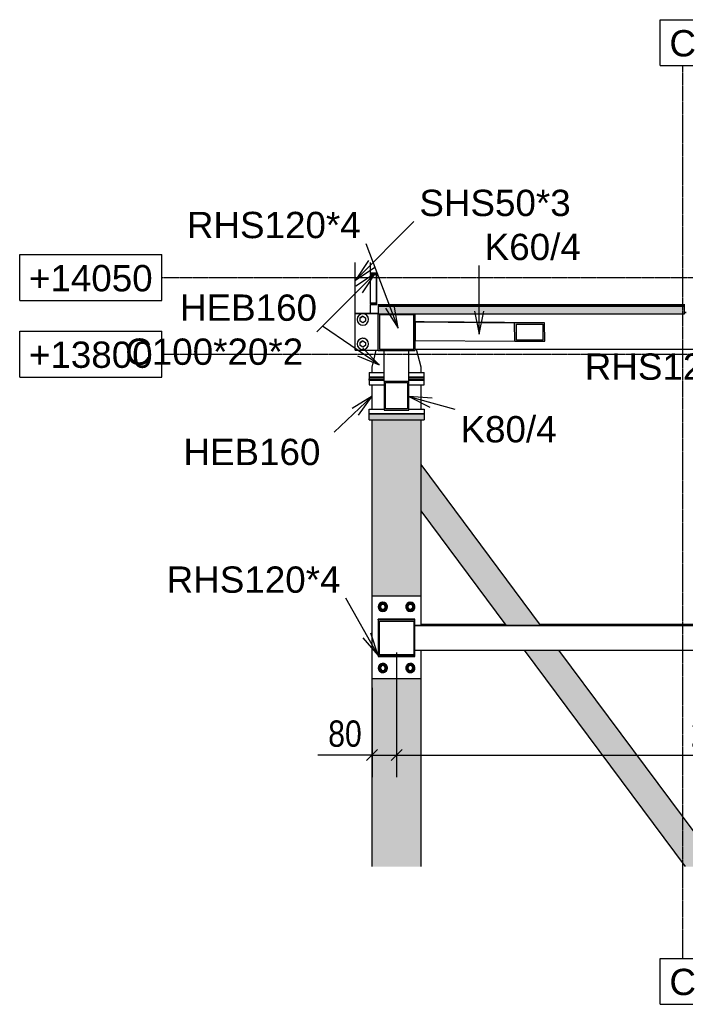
# Model space of a CAD drawing. Header units: millimetres. Extents: x -32861 to 254386, y 0 to 15445.
# Tile 66 of 67: x 249937 to 252110, y 174 to 3390. Entities that reach past the tile are written whole.
import ezdxf

# ---------------------------------------------------------------- set-up
doc = ezdxf.new("R2010")
doc.units = ezdxf.units.MM
doc.linetypes.add('DXK_LINE_DOT3', pattern=[5.9187, 2.979, -0.9799, 0.9799, -0.9799])
doc.styles.add('Arial', font='ARIAL.TTF', dxfattribs={"height": 0.2})
doc.styles.add('Arial Narrow', font='ARIALN.TTF', dxfattribs={"height": 0.2})

# ---------------------------------------------------------------- blocks, each defined once
blk = doc.blocks.new('Bolt-33146 - 32942')
at = {"color": 7}
for p, q in [((251108.5, 2082.7), (251108.5, 2082.7)), ((251108.5, 2082.7), (251108.5, 2082.7)), ((251126.5, 2082.7), (251126.5, 2082.7)), ((251126.5, 2082.7), (251126.5, 2082.7)), ((251208.5, 2082.7), (251208.5, 2082.7)), ((251208.5, 2082.7), (251208.5, 2082.7)), ((251226.5, 2082.7), (251226.5, 2082.7)), ((251226.5, 2082.7), (251226.5, 2082.7))]:
    blk.add_line(p, q, dxfattribs=at)
blk = doc.blocks.new('Part-33080 - 32942')
h = blk.add_hatch(color=6)
h.paths.add_polyline_path([(251207.5, 2209.4), (251127.5, 2209.4), (251127.5, 2114.5), (251207.5, 2114.5)])
h.paths.add_polyline_path([(251131.5, 2119.2), (251131.5, 2204.6), (251203.5, 2204.6), (251203.5, 2119.2)])
at = {"color": 7}
for p, q in [((251127.5, 2209.4), (251127.5, 2309.5)), ((251207.5, 2209.4), (251207.5, 2309.5)), ((251127.5, 2209.4), (251207.5, 2209.4)), ((251127.5, 2209.4), (251127.5, 2114.5)), ((251131.5, 2119.2), (251131.5, 2204.6)), ((251131.5, 2204.6), (251203.5, 2204.6)), ((251203.5, 2204.6), (251203.5, 2119.2)), ((251207.5, 2114.5), (251207.5, 2209.4)), ((251127.5, 2114.5), (251207.5, 2114.5)), ((251203.5, 2119.2), (251131.5, 2119.2))]:
    blk.add_line(p, q, dxfattribs=at)
blk = doc.blocks.new('Bolt-32967 - 32942')
at = {"color": 7}
for p, q in [((251108, 2082.7), (251108, 2082.7)), ((251108, 2082.7), (251108, 2082.7)), ((251109.5, 2082.7), (251109.5, 2082.7)), ((251125.5, 2082.7), (251125.5, 2082.7)), ((251127, 2082.7), (251127, 2082.7)), ((251127, 2082.7), (251127, 2082.7)), ((251208, 2082.7), (251208, 2082.7)), ((251208, 2082.7), (251208, 2082.7)), ((251209.5, 2082.7), (251209.5, 2082.7)), ((251225.5, 2082.7), (251225.5, 2082.7)), ((251227, 2082.7), (251227, 2082.7)), ((251227, 2082.7), (251227, 2082.7))]:
    blk.add_line(p, q, dxfattribs=at)
blk = doc.blocks.new('Part-32968 - 32942')
at = {"color": 7}
for p, q in [((251077.5, 2217), (251127.5, 2217)), ((251077.5, 2212), (251077.5, 2217)), ((251207.5, 2217), (251257.5, 2217)), ((251257.5, 2212), (251257.5, 2217))]:
    blk.add_line(p, q, dxfattribs=at)
blk = doc.blocks.new('Part-32969 - 32942')
at = {"color": 7}
for p, q in [((251077.5, 2222), (251127.5, 2222)), ((251077.5, 2222), (251077.5, 2217)), ((251207.5, 2222), (251257.5, 2222)), ((251257.5, 2217), (251257.5, 2222)), ((251077.5, 2217), (251127.5, 2217)), ((251207.5, 2217), (251257.5, 2217))]:
    blk.add_line(p, q, dxfattribs=at)
blk = doc.blocks.new('Bolt-32970 - 32942')
at = {"color": 7}
for p, q in [((251109.5, 2222), (251109.5, 2223)), ((251109.5, 2222), (251109.5, 2223)), ((251125.5, 2222), (251125.5, 2223)), ((251125.5, 2222), (251125.5, 2223)), ((251209.5, 2222), (251209.5, 2223)), ((251209.5, 2222), (251209.5, 2223)), ((251225.5, 2222), (251225.5, 2223)), ((251225.5, 2222), (251225.5, 2223))]:
    blk.add_line(p, q, dxfattribs=at)
blk = doc.blocks.new('Part-32973 - 32942')
at = {"color": 7}
for p, q in [((251077.5, 2238), (251127.5, 2238)), ((251077.5, 2238), (251077.5, 2223)), ((251077.5, 2223), (251127.5, 2223)), ((251207.5, 2238), (251257.5, 2238)), ((251207.5, 2223), (251257.5, 2223)), ((251257.5, 2223), (251257.5, 2238))]:
    blk.add_line(p, q, dxfattribs=at)
blk = doc.blocks.new('Part-32976 - 32942')
at = {"color": 7}
for p, q in [((251077.5, 2212), (251127.5, 2212)), ((251077.5, 2212), (251077.5, 2197)), ((251077.5, 2197), (251127.5, 2197)), ((251207.5, 2212), (251257.5, 2212)), ((251207.5, 2197), (251257.5, 2197)), ((251257.5, 2197), (251257.5, 2212))]:
    blk.add_line(p, q, dxfattribs=at)
blk = doc.blocks.new('Part-32983 - 32942')
at = {"color": 7}
for p, q in [((251087.5, 2117.7), (251087.5, 2197)), ((251247.5, 2117.7), (251247.5, 2197))]:
    blk.add_line(p, q, dxfattribs=at)
blk = doc.blocks.new('Part-32986 - 32942')
at = {"color": 7}
for p, q in [((251077.5, 2117.7), (251127.5, 2117.7)), ((251077.5, 2102.7), (251077.5, 2117.7)), ((251257.5, 2102.7), (251077.5, 2102.7)), ((251207.5, 2117.7), (251257.5, 2117.7)), ((251257.5, 2117.7), (251257.5, 2102.7))]:
    blk.add_line(p, q, dxfattribs=at)
blk = doc.blocks.new('Bolt-32999 - 32942')
at = {"color": 7}
for p, q in [((251122.5, 1486), (251110.5, 1479.1)), ((251134.5, 1479.1), (251122.5, 1486)), ((251212.5, 1486), (251200.5, 1479.1)), ((251224.5, 1479.1), (251212.5, 1486)), ((251110.5, 1479.1), (251110.5, 1465.3)), ((251110.5, 1465.3), (251122.5, 1458.3)), ((251122.5, 1458.3), (251134.5, 1465.3)), ((251134.5, 1465.3), (251134.5, 1479.1)), ((251200.5, 1479.1), (251200.5, 1465.3)), ((251200.5, 1465.3), (251212.5, 1458.3)), ((251212.5, 1458.3), (251224.5, 1465.3)), ((251224.5, 1465.3), (251224.5, 1479.1)), ((251122.5, 1286), (251110.5, 1279.1)), ((251110.5, 1279.1), (251110.5, 1265.3)), ((251110.5, 1265.3), (251122.5, 1258.3)), ((251134.5, 1279.1), (251122.5, 1286)), ((251122.5, 1258.3), (251134.5, 1265.3)), ((251134.5, 1265.3), (251134.5, 1279.1)), ((251212.5, 1286), (251200.5, 1279.1)), ((251200.5, 1279.1), (251200.5, 1265.3)), ((251200.5, 1265.3), (251212.5, 1258.3)), ((251224.5, 1279.1), (251212.5, 1286)), ((251212.5, 1258.3), (251224.5, 1265.3)), ((251224.5, 1265.3), (251224.5, 1279.1))]:
    blk.add_line(p, q, dxfattribs=at)
for centre, radius, start, end in [((251122.5, 1472.2), 15, 90, 270), ((251122.5, 1472.2), 15, 120, 300), ((251122.5, 1472.2), 9.5, 360, 180), ((251122.5, 1472.2), 15, 300, 120), ((251122.5, 1472.2), 8, 300, 120), ((251122.5, 1472.2), 15, 270, 90), ((251212.5, 1472.2), 15, 90, 270), ((251212.5, 1472.2), 15, 120, 300), ((251212.5, 1472.2), 9.5, 360, 180), ((251212.5, 1472.2), 15, 300, 120), ((251212.5, 1472.2), 8, 300, 120), ((251212.5, 1472.2), 15, 270, 90), ((251122.5, 1472.2), 9.5, 180, 360), ((251122.5, 1472.2), 8, 120, 300), ((251212.5, 1472.2), 9.5, 180, 360), ((251212.5, 1472.2), 8, 120, 300), ((251122.5, 1272.2), 15, 90, 270), ((251122.5, 1272.2), 15, 300, 120), ((251122.5, 1272.2), 15, 270, 90), ((251212.5, 1272.2), 15, 90, 270), ((251212.5, 1272.2), 15, 300, 120), ((251212.5, 1272.2), 15, 270, 90), ((251122.5, 1272.2), 15, 120, 300), ((251122.5, 1272.2), 9.5, 360, 180), ((251122.5, 1272.2), 9.5, 180, 360), ((251122.5, 1272.2), 8, 120, 300), ((251122.5, 1272.2), 8, 300, 120), ((251212.5, 1272.2), 15, 120, 300), ((251212.5, 1272.2), 9.5, 360, 180), ((251212.5, 1272.2), 9.5, 180, 360), ((251212.5, 1272.2), 8, 120, 300), ((251212.5, 1272.2), 8, 300, 120)]:
    blk.add_arc(centre, radius, start, end, dxfattribs=at)
blk = doc.blocks.new('Part-33009 - 32942')
at = {"color": 7}
for p, q in [((251247.5, 1507.2), (251087.5, 1507.2)), ((251087.5, 1237.2), (251087.5, 1507.2)), ((251247.5, 1411.9), (251247.5, 1507.2)), ((251247.5, 1237.2), (251247.5, 1330.9)), ((251247.5, 1237.2), (251087.5, 1237.2))]:
    blk.add_line(p, q, dxfattribs=at)
blk = doc.blocks.new('Part-33024 - 32942')
at = {"color": 7}
for p, q in [((251107.5, 2461), (251107.5, 2458.7)), ((251107.5, 2458.7), (252107.5, 2458.7)), ((252107.5, 2458.7), (252107.5, 2461))]:
    blk.add_line(p, q, dxfattribs=at)
blk = doc.blocks.new('Part-33029 - 32942')
blk.add_hatch(color=6).paths.add_polyline_path([(251107.5, 2454.5), (251107.5, 2429.5), (252107.5, 2429.5), (252107.5, 2454.5)])
at = {"color": 7}
for p, q in [((252107.5, 2458.7), (251107.5, 2458.7)), ((251107.5, 2458.7), (251107.5, 2454.5)), ((251107.5, 2454.5), (251107.5, 2429.5)), ((251107.5, 2454.5), (252107.5, 2454.5)), ((252107.5, 2454.5), (252107.5, 2458.7)), ((252107.5, 2429.5), (252107.5, 2454.5)), ((251107.5, 2429.5), (252107.5, 2429.5))]:
    blk.add_line(p, q, dxfattribs=at)
blk = doc.blocks.new('Part-33136 - 32942')
for points in [[(251637.2, 1411.9), (251247.5, 1936.5), (251247.5, 1785.5), (251525, 1411.9)], [(251585.2, 1330.9), (252110.5, 623.7), (252222.6, 623.7), (251697.3, 1330.9)]]:
    blk.add_hatch(color=96).paths.add_polyline_path(points)
at = {"color": 96}
for p, q in [((251637.2, 1411.9), (251247.5, 1936.5)), ((251525, 1411.9), (251247.5, 1785.5)), ((252110.5, 623.7), (251585.2, 1330.9)), ((252222.6, 623.7), (251697.3, 1330.9))]:
    blk.add_line(p, q, dxfattribs=at)
blk = doc.blocks.new('Part-33149 - 32942')
blk.add_hatch(color=96).paths.add_polyline_path([(251257.5, 2102.7), (251077.5, 2102.7), (251077.5, 2082.4), (251087.5, 2082.4), (251087.5, 2082.7), (251247.5, 2082.7), (251247.5, 2082.4), (251257.5, 2082.4)])
at = {"color": 96}
for p, q in [((251077.5, 2102.7), (251257.5, 2102.7)), ((251077.5, 2082.4), (251077.5, 2102.7)), ((251257.5, 2102.7), (251257.5, 2082.4)), ((251077.5, 2082.7), (251077.5, 2082.4)), ((251077.5, 2082.7), (251257.5, 2082.7)), ((251077.5, 2082.4), (251087.5, 2082.4)), ((251247.5, 2082.4), (251257.5, 2082.4))]:
    blk.add_line(p, q, dxfattribs=at)
blk = doc.blocks.new('Part-33157 - 32942')
h = blk.add_hatch(color=6)
h.paths.add_polyline_path([(251227.5, 2429.5), (251107.5, 2429.5), (251107.5, 2309.5), (251227.5, 2309.5)])
h.paths.add_polyline_path([(251111.5, 2313.5), (251111.5, 2425.5), (251223.5, 2425.5), (251223.5, 2313.5)])
at = {"color": 7}
for p, q in [((251107.5, 2429.5), (251227.5, 2429.5)), ((251107.5, 2309.5), (251107.5, 2429.5)), ((251223.5, 2425.5), (251111.5, 2425.5)), ((251111.5, 2425.5), (251111.5, 2313.5)), ((251223.5, 2313.5), (251223.5, 2425.5)), ((251227.5, 2429.5), (251227.5, 2309.5)), ((251107.5, 2309.5), (251227.5, 2309.5)), ((251111.5, 2313.5), (251223.5, 2313.5))]:
    blk.add_line(p, q, dxfattribs=at)
blk = doc.blocks.new('Part-33162 - 32942')
at = {"color": 7}
for p, q in [((251227.5, 1411.9), (253247.5, 1411.9)), ((251227.5, 1410.8), (253247.5, 1410.8)), ((251227.5, 1330.9), (253247.5, 1330.9))]:
    blk.add_line(p, q, dxfattribs=at)
blk = doc.blocks.new('Part-33165 - 32942')
at = {"color": 7}
for p, q in [((251247.5, 1415.2), (251522.6, 1415.2)), ((251634.7, 1415.2), (252840.3, 1415.2)), ((252952.4, 1415.2), (253227.5, 1415.2))]:
    blk.add_line(p, q, dxfattribs=at)
blk = doc.blocks.new('Part-33170 - 32942')
at = {"color": 7}
for p, q in [((251087.5, 2254.7), (251101.4, 2310.3)), ((251227.5, 2312.8), (251233, 2312.8)), ((251227.5, 2312.7), (251233, 2312.7)), ((251233, 2312.8), (251232.8, 2313.3)), ((251232.9, 2312.8), (251232.8, 2313.3)), ((251233, 2312.7), (251233, 2312.8)), ((251247.5, 2254.7), (251233, 2312.7)), ((251087.5, 2238), (251087.5, 2254.7)), ((251247.5, 2254.7), (251247.5, 2254.7)), ((251247.5, 2238), (251247.5, 2254.7))]:
    blk.add_line(p, q, dxfattribs=at)
blk = doc.blocks.new('Part-33180 - 32942')
h = blk.add_hatch(color=6)
h.paths.add_polyline_path([(251227.5, 1429.4), (251107.5, 1429.4), (251107.5, 1309.4), (251227.5, 1309.4)])
h.paths.add_polyline_path([(251111.5, 1313.4), (251111.5, 1425.4), (251223.5, 1425.4), (251223.5, 1313.4)])
at = {"color": 7}
for p, q in [((251227.5, 1432.2), (251107.5, 1432.2)), ((251107.5, 1429.4), (251107.5, 1432.2)), ((251227.5, 1429.4), (251107.5, 1429.4)), ((251107.5, 1429.4), (251107.5, 1309.4)), ((251111.5, 1313.4), (251111.5, 1425.4)), ((251111.5, 1425.4), (251223.5, 1425.4)), ((251223.5, 1425.4), (251223.5, 1313.4)), ((251227.5, 1429.4), (251227.5, 1432.2)), ((251227.5, 1309.4), (251227.5, 1429.4)), ((251107.5, 1309.4), (251227.5, 1309.4)), ((251111.5, 1316.2), (251223.5, 1316.2)), ((251223.5, 1313.4), (251111.5, 1313.4))]:
    blk.add_line(p, q, dxfattribs=at)
blk = doc.blocks.new('Part-33194 - 32942')
h = blk.add_hatch(color=6)
h.paths.add_polyline_path([(251651.9, 2339.5), (251650.9, 2399.5), (251552, 2399.5), (251553, 2339.5)])
h.paths.add_polyline_path([(251558.7, 2395.5), (251644.4, 2395.5), (251645.3, 2343.5), (251559.5, 2343.5)])
at = {"color": 7}
for p, q in [((251228.5, 2403.3), (251228.5, 2342.6)), ((251257.6, 2403.3), (251228.5, 2403.3)), ((251228.5, 2402.6), (251552, 2399.5)), ((251650.9, 2399.5), (251257.6, 2403.3)), ((251553, 2339.5), (251552, 2399.5)), ((251650.9, 2399.5), (251552, 2399.5)), ((251559.5, 2343.5), (251558.7, 2395.5)), ((251558.7, 2395.5), (251644.4, 2395.5)), ((251644.4, 2395.5), (251645.3, 2343.5)), ((251651.9, 2339.5), (251650.9, 2399.5)), ((251228.5, 2342.6), (251553, 2339.5)), ((251553, 2339.5), (251651.9, 2339.5)), ((251559.5, 2344.3), (251645.3, 2343.5)), ((251645.3, 2343.5), (251559.5, 2343.5))]:
    blk.add_line(p, q, dxfattribs=at)
blk = doc.blocks.new('Part-33197 - 32942')
at = {"color": 7}
for p, q in [((252107.5, 2434.1), (252112.5, 2434.1)), ((252107.5, 2433.3), (252112.5, 2433.3)), ((253112.5, 2434.1), (253117.5, 2434.1)), ((253112.5, 2433.3), (253117.5, 2433.3)), ((251227.5, 2313.3), (253247.5, 2313.3))]:
    blk.add_line(p, q, dxfattribs=at)
blk = doc.blocks.new('Part-33203 - 32942')
for points in [[(251247.5, 2082.7), (251087.5, 2082.7), (251087.5, 1507.2), (251247.5, 1507.2)], [(251087.5, 1237.2), (251087.5, 623.7), (251247.5, 623.7), (251247.5, 1237.2)]]:
    blk.add_hatch(color=96).paths.add_polyline_path(points)
at = {"color": 96}
for p, q in [((251087.5, 2082.7), (251247.5, 2082.7)), ((251087.5, 1507.2), (251087.5, 2082.7)), ((251247.5, 1507.2), (251247.5, 2082.7)), ((251087.5, 623.7), (251087.5, 1237.2)), ((251247.5, 623.7), (251247.5, 1237.2))]:
    blk.add_line(p, q, dxfattribs=at)
blk = doc.blocks.new('GridLine-33333 - 32942')
at = {"color": 6}
for p, q in [((252028.1, 3390.1), (252174.8, 3390.1)), ((252028.1, 3240.1), (252028.1, 3390.1)), ((252174.8, 3240.1), (252174.8, 3390.1)), ((252028.1, 3240.1), (252174.8, 3240.1)), ((252028.1, 323.7), (252174.8, 323.7)), ((252028.1, 173.7), (252028.1, 323.7)), ((252174.8, 173.7), (252174.8, 323.7)), ((252028.1, 173.7), (252174.8, 173.7))]:
    blk.add_line(p, q, dxfattribs=at)
at = {"color": 6, "linetype": 'DXK_LINE_DOT3'}
blk.add_line((252101.5, 323.7), (252101.5, 3240.1), dxfattribs=at)
at = {"color": 7, "style": 'Arial'}
for p in [(252058.1, 3270.1), (252058.1, 203.7)]:
    blk.add_text('C', height=86, dxfattribs=at).set_placement(p)
blk = doc.blocks.new('GridLine-33334 - 32942')
at = {"color": 6}
for p, q in [((249937.2, 2372.7), (250401.1, 2372.7)), ((249937.2, 2222.7), (249937.2, 2372.7)), ((250401.1, 2222.7), (250401.1, 2372.7)), ((249937.2, 2222.7), (250401.1, 2222.7))]:
    blk.add_line(p, q, dxfattribs=at)
at = {"color": 6, "linetype": 'DXK_LINE_DOT3'}
blk.add_line((250401.1, 2297.7), (254069.2, 2297.7), dxfattribs=at)
at = {"color": 7, "style": 'Arial'}
blk.add_text('+13800', height=85.96, dxfattribs=at).set_placement((249967.2, 2252.7))
blk = doc.blocks.new('GridLine-33335 - 32942')
at = {"color": 6}
for p, q in [((249937.2, 2622.7), (250401.1, 2622.7)), ((249937.2, 2472.7), (249937.2, 2622.7)), ((250401.1, 2472.7), (250401.1, 2622.7)), ((249937.2, 2472.7), (250401.1, 2472.7))]:
    blk.add_line(p, q, dxfattribs=at)
at = {"color": 6, "linetype": 'DXK_LINE_DOT3'}
blk.add_line((250401.1, 2547.7), (254069.2, 2547.7), dxfattribs=at)
at = {"color": 7, "style": 'Arial'}
blk.add_text('+14050', height=85.96, dxfattribs=at).set_placement((249967.2, 2502.7))
blk = doc.blocks.new('Part-105734 - 32942')
at = {"color": 7}
for p, q in [((251032.5, 2430.4), (251032.5, 2597.2)), ((251082.5, 2560.4), (251082.5, 2597.2)), ((251082.5, 2462.4), (251082.5, 2557.5)), ((251082.5, 2430.4), (251082.5, 2459.5))]:
    blk.add_line(p, q, dxfattribs=at)
blk = doc.blocks.new('Part-105736 - 32942')
at = {"color": 7}
for p, q in [((251032.5, 2430.4), (251107.5, 2430.4)), ((251032.5, 2430.3), (251032.5, 2430.4)), ((251107.5, 2430.3), (251032.5, 2430.3)), ((251032.5, 2310.3), (251032.5, 2430.3)), ((251032.5, 2310.3), (251107.5, 2310.3))]:
    blk.add_line(p, q, dxfattribs=at)
blk = doc.blocks.new('Bolt-105737 - 32942')
at = {"color": 7}
for p, q in [((251057.5, 2421.2), (251048.5, 2416)), ((251048.5, 2415.9), (251057.5, 2421.1)), ((251048.5, 2416), (251048.5, 2415.9)), ((251048.5, 2405.5), (251048.5, 2415.9)), ((251057.5, 2421.2), (251066.5, 2416)), ((251057.5, 2421.2), (251057.5, 2421.1)), ((251057.5, 2421.1), (251066.5, 2415.9)), ((251066.5, 2416), (251066.5, 2415.9)), ((251066.5, 2415.9), (251066.5, 2405.5)), ((251057.5, 2400.3), (251048.5, 2405.5)), ((251066.5, 2405.5), (251057.5, 2400.3)), ((251057.5, 2341.2), (251048.5, 2336)), ((251048.5, 2335.9), (251057.5, 2341.1)), ((251048.5, 2336), (251048.5, 2335.9)), ((251048.5, 2325.5), (251048.5, 2335.9)), ((251057.5, 2320.3), (251048.5, 2325.5)), ((251057.5, 2341.2), (251066.5, 2336)), ((251057.5, 2341.2), (251057.5, 2341.1)), ((251057.5, 2341.1), (251066.5, 2335.9)), ((251066.5, 2325.5), (251057.5, 2320.3)), ((251066.5, 2336), (251066.5, 2335.9)), ((251066.5, 2335.9), (251066.5, 2325.5))]:
    blk.add_line(p, q, dxfattribs=at)
for centre, start, end in [((251057.5, 2410.8), 90.0286, 270.0286), ((251057.5, 2410.8), 60.0249, 150.1903), ((251057.5, 2410.8), 270.0286, 90.0286), ((251057.5, 2410.8), 30.0331, 60.0331), ((251057.5, 2330.8), 90.0286, 270.0286), ((251057.5, 2330.8), 60.0249, 150.1903), ((251057.5, 2330.8), 270.0286, 90.0286), ((251057.5, 2330.8), 30.0331, 60.0331)]:
    blk.add_arc(centre, 18.5, start, end, dxfattribs=at)
blk = doc.blocks.new('Part-105739 - 32942')
blk.add_hatch(color=6).paths.add_polyline_path([(251102.5, 2559.5), (251082.5, 2559.5), (251082.5, 2557.5), (251100.5, 2557.5), (251100.5, 2461.5), (251082.5, 2461.5), (251082.5, 2459.5), (251102.5, 2459.5)])
at = {"color": 7}
for p, q in [((251082.5, 2562.6), (251102.5, 2562.6)), ((251082.5, 2559.5), (251082.5, 2560.4)), ((251102.5, 2559.5), (251082.5, 2559.5)), ((251082.5, 2559.5), (251082.5, 2557.5)), ((251082.5, 2557.5), (251100.5, 2557.5)), ((251100.5, 2557.5), (251100.5, 2461.5)), ((251102.5, 2562.6), (251102.5, 2559.5)), ((251102.5, 2459.5), (251102.5, 2559.5)), ((251082.5, 2464.6), (251100.5, 2464.6)), ((251082.5, 2461.5), (251082.5, 2462.4)), ((251100.5, 2461.5), (251082.5, 2461.5)), ((251082.5, 2461.5), (251082.5, 2459.5)), ((251082.5, 2459.5), (251102.5, 2459.5))]:
    blk.add_line(p, q, dxfattribs=at)
blk = doc.blocks.new('StraightDimension-33205 - 32942')
at = {"color": 174}
for p, q in [((251167.5, 1323.3), (251167.5, 916)), ((251087.5, 1207.2), (251087.5, 916)), ((251105.5, 1006), (251069.5, 970)), ((251149.5, 970), (251185.5, 1006)), ((251087.5, 988), (250910.6, 988)), ((251087.5, 988), (250910.6, 988)), ((251087.5, 988), (251167.5, 988))]:
    blk.add_line(p, q, dxfattribs=at)
at = {"color": 30, "style": 'Arial Narrow'}
blk.add_text('80', height=85.9, dxfattribs=at).set_placement((250944.3, 1015))
blk = doc.blocks.new('StraightDimension-33206 - 32942')
at = {"color": 174}
for p, q in [((251167.5, 1323.3), (251167.5, 916)), ((253307.5, 1341.4), (253307.5, 916)), ((251185.5, 1006), (251149.5, 970)), ((253289.5, 970), (253325.5, 1006)), ((251167.5, 988), (253307.5, 988))]:
    blk.add_line(p, q, dxfattribs=at)
at = {"color": 30, "style": 'Arial Narrow'}
blk.add_text('2140', height=85.9, dxfattribs=at).set_placement((252128.1, 1015))
blk = doc.blocks.new('Mark-32979 - 32942')
at = {"color": 136}
for p, q in [((251087.5, 2160.5), (250963.7, 2043.1)), ((251087.5, 2160.5), (251022.7, 2119.8)), ((251043.4, 2098.1), (251087.5, 2160.5))]:
    blk.add_line(p, q, dxfattribs=at)
at = {"color": 30, "style": 'Arial'}
blk.add_text('HEB160', height=85.96, dxfattribs=at).set_placement((250471.6, 1935.1))
blk = doc.blocks.new('Mark-33076 - 32942')
at = {"color": 136}
for p, q in [((251207.5, 2158.7), (251358.2, 2117.3)), ((251207.5, 2158.7), (251275.9, 2124.4)), ((251283.8, 2153.3), (251207.5, 2158.7))]:
    blk.add_line(p, q, dxfattribs=at)
at = {"color": 30, "style": 'Arial'}
blk.add_text('K80/4', height=85.96, dxfattribs=at).set_placement((251376.2, 2009.3))
blk = doc.blocks.new('Mark-33153 - 32942')
at = {"color": 136}
for p, q in [((251172.2, 2382.5), (251068.1, 2658.4)), ((251131.7, 2447.3), (251172.2, 2382.5)), ((251172.2, 2382.5), (251159.8, 2457.9))]:
    blk.add_line(p, q, dxfattribs=at)
at = {"color": 30, "style": 'Arial'}
blk.add_text('RHS120*4', height=85.96, dxfattribs=at).set_placement((250483, 2676.4))
blk = doc.blocks.new('Mark-33166 - 32942')
at = {"color": 136}
for p, q in [((251110.2, 2262.4), (250925.6, 2388.4)), ((251110.2, 2262.4), (251056.8, 2317.1)), ((251039.8, 2292.3), (251110.2, 2262.4))]:
    blk.add_line(p, q, dxfattribs=at)
at = {"color": 30, "style": 'Arial'}
blk.add_text('HEB160', height=85.96, dxfattribs=at).set_placement((250460.6, 2406.4))
blk = doc.blocks.new('Mark-33176 - 32942')
at = {"color": 136}
for p, q in [((251107.5, 1313.2), (251002.1, 1500)), ((251107.5, 1313.2), (251083.7, 1385.9)), ((251057.6, 1371.1), (251107.5, 1313.2))]:
    blk.add_line(p, q, dxfattribs=at)
at = {"color": 30, "style": 'Arial'}
blk.add_text('RHS120*4', height=85.96, dxfattribs=at).set_placement((250417, 1518))
blk = doc.blocks.new('Mark-33190 - 32942')
at = {"color": 136}
for p, q in [((251437.1, 2362.6), (251437.1, 2586.7)), ((251422.1, 2437.6), (251437.1, 2362.6)), ((251437.1, 2362.6), (251452.1, 2437.6))]:
    blk.add_line(p, q, dxfattribs=at)
at = {"color": 30, "style": 'Arial'}
blk.add_text('K60/4', height=85.96, dxfattribs=at).set_placement((251455.1, 2604.7))
blk = doc.blocks.new('Mark-33195 - 32942')
at = {"color": 30, "style": 'Arial'}
blk.add_text('RHS120*60*3', height=85.957, dxfattribs=at).set_placement((251781.8, 2213.8))
blk = doc.blocks.new('Mark-105740 - 32942')
at = {"color": 136}
for p, q in [((251033, 2539.7), (251223.9, 2730.6)), ((251075.4, 2603.3), (251033, 2539.7)), ((251033, 2539.7), (251096.6, 2582.1))]:
    blk.add_line(p, q, dxfattribs=at)
at = {"color": 30, "style": 'Arial'}
blk.add_text('SHS50*3', height=85.96, dxfattribs=at).set_placement((251241.9, 2748.6))
blk = doc.blocks.new('Mark-105742 - 32942')
at = {"color": 136}
for p, q in [((251098.2, 2561.5), (250907.3, 2370.6)), ((251098.2, 2561.5), (251034.6, 2519.1)), ((251055.8, 2497.9), (251098.2, 2561.5))]:
    blk.add_line(p, q, dxfattribs=at)
at = {"color": 30, "style": 'Arial'}
blk.add_text('C100*20*2', height=85.96, dxfattribs=at).set_placement((250281.7, 2262.6))

msp = doc.modelspace()

# ---------------------------------------------------------------- block references
for name in ['GridLine-33333 - 32942', 'Mark-105740 - 32942', 'Mark-33153 - 32942', 'Mark-33190 - 32942', 'GridLine-33335 - 32942', 'Part-105734 - 32942', 'Mark-105742 - 32942', 'Part-105739 - 32942', 'Mark-33166 - 32942', 'Part-33024 - 32942', 'Part-33029 - 32942', 'Part-105736 - 32942', 'Bolt-105737 - 32942', 'Part-33157 - 32942', 'Part-33197 - 32942', 'Part-33194 - 32942', 'GridLine-33334 - 32942', 'Part-33170 - 32942', 'Part-33080 - 32942', 'Mark-33195 - 32942', 'Part-32973 - 32942', 'Part-32969 - 32942', 'Bolt-32970 - 32942', 'Part-32968 - 32942', 'Part-32976 - 32942', 'Part-32983 - 32942', 'Mark-32979 - 32942', 'Mark-33076 - 32942', 'Part-32986 - 32942', 'Part-33149 - 32942', 'Part-33203 - 32942', 'Bolt-32967 - 32942', 'Bolt-33146 - 32942', 'Part-33136 - 32942', 'Mark-33176 - 32942', 'Part-33009 - 32942', 'Bolt-32999 - 32942', 'Part-33180 - 32942', 'Part-33165 - 32942', 'Part-33162 - 32942', 'StraightDimension-33205 - 32942', 'StraightDimension-33206 - 32942']:
    msp.add_blockref(name, (0, 0))

doc.saveas('drawing.dxf')
